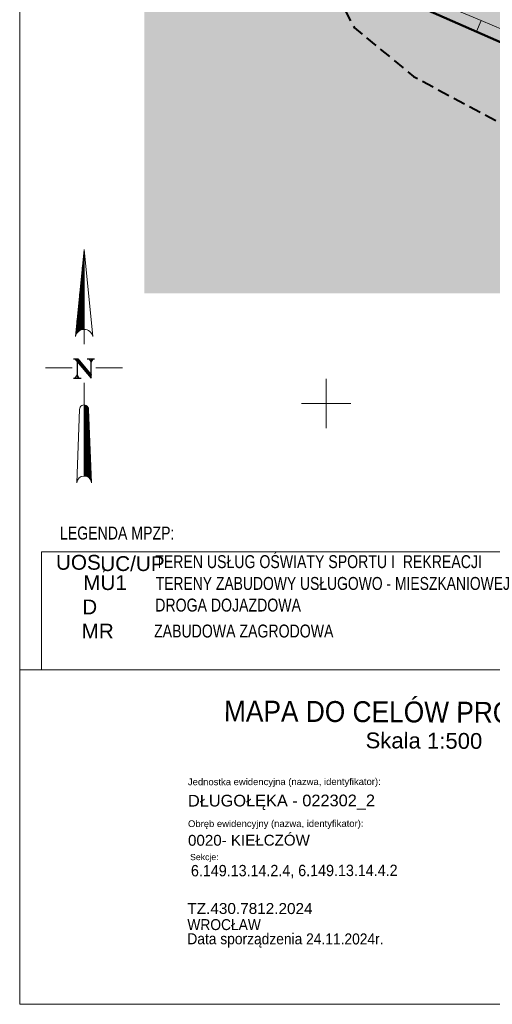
# Model space of a CAD drawing. Header units: centimetres. Extents: x 1590 to 6442358, y 1327 to 6703124.
# Tile 40 of 79: x 9077 to 9125, y 1677 to 1777. Entities that reach past the tile are written whole.
import ezdxf
from ezdxf.enums import TextEntityAlignment as Align

# ---------------------------------------------------------------- set-up
doc = ezdxf.new("R2010")
doc.units = ezdxf.units.CM
doc.linetypes.add('2', pattern=[0.9, 0.6, -0.3])
doc.linetypes.add('L_0_04', pattern=[1.5, 1, -0.5])
for name, color, linetype, lineweight in [('!MPZP', 134, 'Continuous', 18), ('#RAMKA', 7, 'Continuous', 15), ('0_MAPA', 7, 'Continuous', 0), ('ARKUSZ 1', 7, 'Continuous', 18), ('EGB_Budynek', 7, 'Continuous', 50), ('GES_PrzewodKanalizacyjny', 36, 'Continuous', 18), ('OT_SportIRekreacja', 7, 'Continuous', 18)]:
    doc.layers.add(name, color=color, linetype=linetype, lineweight=lineweight)
doc.layers.add('DODATKI - Strzalka polnocy', color=7, linetype='Continuous')
doc.layers.add('Zakres', color=7, linetype='Continuous')
doc.layers.add('PZT_HATCH_UTWARDZONE_DROGI', color=250, linetype='Continuous', lineweight=0, transparency=0.8)
doc.styles.add('ARIAL', font='arial.ttf')
doc.styles.add('None', font='arial.ttf', dxfattribs={"width": 0.9})
doc.styles.get("Standard").update_dxf_attribs({"font": 'arial.ttf'})
doc.styles.add('Style-Arial', font='arial.ttf')
doc.styles.add('Style-CHAR_FAST_FONT', font='GEODEZJA.shx')
doc.styles.add('Style-Geodezja', font='GEODEZJA.shx')

# ---------------------------------------------------------------- blocks, each defined once
blk = doc.blocks.new('strzpn')
at = {"color": 0, "linetype": 'Continuous', "lineweight": 18}
for p, q in [((0, 118.5), (-4.41, 74.39)), ((0, 118.5), (4.41, 74.39)), ((0, 70.5), (0, 118.5)), ((-0.45, 77.99), (-0.45, 114)), ((-1.35, 77.79), (-1.35, 105)), ((-0.9, 109.5), (-0.9, 77.91)), ((-1.8, 100.5), (-1.8, 77.63)), ((-2.25, 77.4), (-2.25, 96)), ((-2.7, 91.5), (-2.7, 77.1)), ((-3.15, 76.71), (-3.15, 87)), ((-3.6, 82.5), (-3.6, 76.2)), ((-4.05, 75.47), (-4.05, 78)), ((-6, 58.5), (-19.5, 58.5)), ((6, 58.5), (19.5, 58.5)), ((0, 51), (0, 3.75)), ((-2.25, 37.5), (-3.74, 0.3)), ((0.15, 39.75), (0.15, 3.75)), ((0.6, 3.71), (0.6, 39.67)), ((1.05, 39.49), (1.05, 3.6)), ((1.5, 3.43), (1.5, 39.18)), ((1.95, 38.63), (1.95, 3.21)), ((2.25, 37.5), (3.74, 0.3)), ((2.4, 2.88), (2.4, 33.75)), ((2.85, 22.5), (2.85, 2.43)), ((3.3, 1.79), (3.3, 11.25))]:
    blk.add_line(p, q, dxfattribs=at)
at = {"color": 0, "linetype": 'Continuous', "lineweight": 25, "flags": 128}
for points in [[(-5.27, 63.06), (-3.12, 63.06), (3.57, 54.99)], [(-4.59, 63.06), (3.57, 53.36), (3.57, 61.42), (4.59, 63.06)], [(-3.57, 61.8), (-3.57, 54.99), (-4.59, 53.36)], [(-3.8, 63.06), (3.57, 54.24)], [(-3.46, 63.06), (3.57, 54.74)], [(1.53, 63.06), (5.27, 63.06)], [(2.55, 63.06), (3.57, 61.42), (4.03, 63.06)], [(3.57, 61.42), (4.25, 63.06)], [(-3.57, 54.99), (-3.12, 53.36)], [(-2.89, 53.36), (-3.57, 54.99), (-2.66, 53.36)], [(-5.27, 53.36), (-1.53, 53.36)]]:
    blk.add_lwpolyline(points, dxfattribs=at)
at = {"color": 0, "linetype": 'Continuous', "lineweight": 18}
for centre, radius, start, end in [((0, 73.5), 4.5, 11.4096, 168.5653), ((0, 37.5), 2.25, 0, 180.0003), ((0, 0), 3.75, 4.5883, 175.4116)]:
    blk.add_arc(centre, radius, start, end, dxfattribs=at)
blk = doc.blocks.new('MDCP')
at = {"layer": '#RAMKA', "color": 7, "linetype": 'Continuous', "lineweight": 18, "ltscale": 0.5}
blk.add_lwpolyline([(-210, 0), (-210, 148.5), (-210, 297), (0, 297), (0, 148.5), (0, 0)], close=True, dxfattribs=at)
at = {"layer": '#RAMKA', "color": 7, "linetype": 'Continuous', "lineweight": 18, "ltscale": 0.5, "flags": 128}
blk.add_lwpolyline([(-210, 33.861), (0, 33.861), (0, 0), (-210, 0), (-210, 33.861)], close=True, dxfattribs=at)
at = {"color": 0}
for p, q in [((-178.974, 58.327, -10.22), (-178.974, 63.327, -10.22)), ((-181.474, 60.827, -10.22), (-176.474, 60.827, -10.22))]:
    blk.add_line(p, q, dxfattribs=at)
at = {"elevation": -10.22}
blk.add_lwpolyline([(-207.789, 45.823), (-153.904, 45.823), (-153.904, 33.861), (-207.789, 33.861)], close=True, dxfattribs=at)
at = {"layer": 'EGB_Budynek', "linetype": 'Continuous', "lineweight": 50, "elevation": -10.22}
blk.add_lwpolyline([(-179.441, 117.329), (-172.674, 114.347), (-177.214, 104.087), (-175.384, 103.277), (-175.254, 103.577), (-157.974, 95.947), (-150.764, 112.187), (-138.864, 134.607), (-133.294, 131.647), (-127.624, 143.127), (-124.784, 141.627), (-124.454, 141.437), (-130.204, 129.997), (-123.034, 126.157), (-134.894, 103.577), (-136.024, 101.057), (-131.504, 99.017), (-135.884, 89.057), (-140.424, 91.027), (-145.109, 80.508)], dxfattribs=at)
at = {"layer": 'GES_PrzewodKanalizacyjny', "color": 36, "linetype": 'Continuous', "lineweight": 18, "elevation": -10.22, "flags": 128}
for points in [[(-168.884, 101.987), (-163.284, 99.617)], [(-163.284, 99.617), (-163.764, 98.507)], [(-163.284, 99.617), (-158.844, 97.737)]]:
    blk.add_lwpolyline(points, dxfattribs=at)
at = {"layer": 'OT_SportIRekreacja', "color": 7, "linetype": 'L_0_04', "lineweight": 18, "elevation": -10.22, "flags": 128}
blk.add_lwpolyline([(-154.824, 122.967), (-147.193, 118.916), (-150.764, 112.187), (-157.974, 95.947), (-175.164, 103.537), (-174.124, 105.877), (-174.374, 105.977), (-170.414, 114.867), (-172.105, 115.613), (-170.884, 118.327), (-160.894, 111.447)], close=True, dxfattribs=at)
at = {"layer": 'Zakres', "color": 6, "linetype": '2', "lineweight": 40, "ltscale": 2, "elevation": -10.22, "flags": 128}
blk.add_lwpolyline([(-150.044, 175.487), (-153.244, 169.137), (-178.414, 120.827), (-180.594, 113.397), (-179.784, 105.707), (-176.124, 98.887), (-170.144, 93.967), (-136.514, 75.887), (-129.924, 73.717), (-122.984, 73.927), (-116.544, 76.487), (-111.354, 81.097), (-107.424, 86.067), (-82.724, 110.787), (-81.004, 112.737), (-75.684, 119.657), (-75.544, 119.857), (-60.094, 140.467), (-39.504, 167.807), (-36.064, 175.077), (-35.754, 183.107), (-38.634, 190.617), (-44.244, 196.377), (-58.604, 206.137), (-51.144, 219.947), (-48.864, 227.207), (-49.454, 234.787), (-52.844, 241.597), (-58.524, 246.657), (-81.814, 260.487), (-89.424, 263.117), (-97.464, 262.537), (-104.614, 258.827), (-109.724, 252.597), (-144.484, 186.517), (-144.644, 186.207)], close=True, dxfattribs=at)
at = {"layer": 'DODATKI - Strzalka polnocy', "linetype": 'Continuous', "lineweight": 18, "ltscale": 0.5, "xscale": 0.2, "yscale": 0.2}
blk.add_blockref('strzpn', (-203.485, 52.748, -10.22), dxfattribs=at)
at = {"layer": '!MPZP', "color": 134, "lineweight": 20, "char_height": 1.5, "attachment_point": 1}
for s, insert, width in [('UOS,', (-206.332, 45.509, -10.22), 12.50654), ('UOS,', (-206.332, 45.509, -10.22), 12.50654), ('UC/UP', (-201.848, 45.379, -10.22), 9.82486), ('UC/UP', (-201.848, 45.379, -10.22), 9.82486), ('MU1', (-203.576, 43.455, -10.22), 7.24236), ('MU1', (-203.576, 43.455, -10.22), 7.24236), ('D', (-203.671, 40.989, -10.22), 7.24236), ('D', (-203.671, 40.989, -10.22), 7.24236), ('MR', (-203.734, 38.545, -10.22), 7.24236), ('MR', (-203.734, 38.545, -10.22), 7.24236)]:
    blk.add_mtext(s, dxfattribs=dict(at, insert=insert, width=width))
at = {"layer": '#RAMKA', "color": 7, "linetype": 'Continuous', "lineweight": 25}
for s, height, style, p in [('DŁUGOŁĘKA - 022302_2', 1.18355, 'Style-Arial', (-192.969, 20.618)), ('0020- KIEŁCZÓW', 1.09588, 'None', (-192.962, 16.605))]:
    blk.add_text(s, height=height, rotation=0.09372, dxfattribs=dict(at, style=style)).set_placement(p, align=Align.MIDDLE_LEFT)
at = {"layer": '#RAMKA', "color": 7, "linetype": 'Continuous', "lineweight": 18, "style": 'None'}
blk.add_text('TZ.430.7812.2024', height=1.10995, rotation=359.94314, dxfattribs=at).set_placement((-193.027, 9.707), align=Align.MIDDLE_LEFT)
at = {"layer": '#RAMKA', "color": 7, "linetype": 'Continuous', "lineweight": 25, "attachment_point": 4, "rotation": 359.69779, "line_spacing_factor": 0.6}
for s, insert, char_height, style in [('MAPA DO CELÓW PROJEKTOWYCH', (-189.32, 29.692), 2.11705, 'None'), ('\\fArial|b0|i0|c238238|p39;Skala 1:500', (-174.991, 26.717), 1.60106, 'Style-CHAR_FAST_FONT')]:
    blk.add_mtext(s, dxfattribs=dict(at, insert=insert, char_height=char_height, style=style))
at = {"layer": '#RAMKA', "color": 7, "linetype": 'Continuous', "lineweight": 18, "attachment_point": 4, "rotation": 0.09372, "line_spacing_factor": 0.6}
for s, insert, char_height in [('\\fArial|b0|i0|c238238|p39;Jednostka ewidencyjna (nazwa, identyfikator):', (-192.973, 22.422), 0.68493), ('\\fArial|b0|i0|c238238|p39;Sekcje:', (-192.759, 14.817), 0.63224)]:
    blk.add_mtext(s, dxfattribs=dict(at, insert=insert, char_height=char_height))
at = {"layer": '#RAMKA', "color": 7, "linetype": 'Continuous', "lineweight": 18}
for s, insert, char_height, attachment_point, rotation, line_spacing_factor, style in [('\\fArial|b0|i0|c238238|p39;Obręb ewidencyjny (nazwa, identyfikator):', (-192.965, 18.185), 0.68493, 4, 0.09372, 0.6, 'Style-Geodezja'), ('6.149.13.14.2.4, 6.149.13.14.4.2', (-192.668, 14.107), 1.15067, 1, 0.09372, 0.6, 'None'), ('WROCŁAW \\PData sporządzenia 24.11.2024r.', (-193.031, 7.188), 1.10995, 4, 359.94314, 0.776524, 'None')]:
    blk.add_mtext(s, dxfattribs=dict(at, insert=insert, char_height=char_height, attachment_point=attachment_point, rotation=rotation, line_spacing_factor=line_spacing_factor, style=style))
at = {"layer": 'ARKUSZ 1', "style": 'ARIAL', "width": 0.78}
for s, p in [('LEGENDA MPZP:', (-205.921, 48.377, -10.22)), ('TEREN USŁUG OŚWIATY SPORTU I  REKREACJI', (-196.286, 45.481, -10.22)), ('TERENY ZABUDOWY USŁUGOWO - MIESZKANIOWEJ', (-196.234, 43.275, -10.22)), ('DROGA DOJAZDOWA', (-196.28, 41.084, -10.22)), ('ZABUDOWA ZAGRODOWA', (-196.401, 38.456, -10.22))]:
    blk.add_text(s, height=1.31, dxfattribs=at).set_placement(p, align=Align.TOP_LEFT)

msp = doc.modelspace()

# ---------------------------------------------------------------- hatches: boundary and pattern name
at = {"layer": 'PZT_HATCH_UTWARDZONE_DROGI', "true_color": 0xffffff, "transparency": 33554549}
msp.add_hatch(color=7, dxfattribs=at).paths.add_polyline_path([(9279, 1962), (9090, 1962), (9090, 1749), (9279, 1749)])

# ---------------------------------------------------------------- block references
at = {"layer": '0_MAPA', "linetype": 'ByBlock'}
msp.add_blockref('MDCP', (9287.398, 1677.016, 10.301), dxfattribs=at)

doc.saveas('drawing.dxf')
